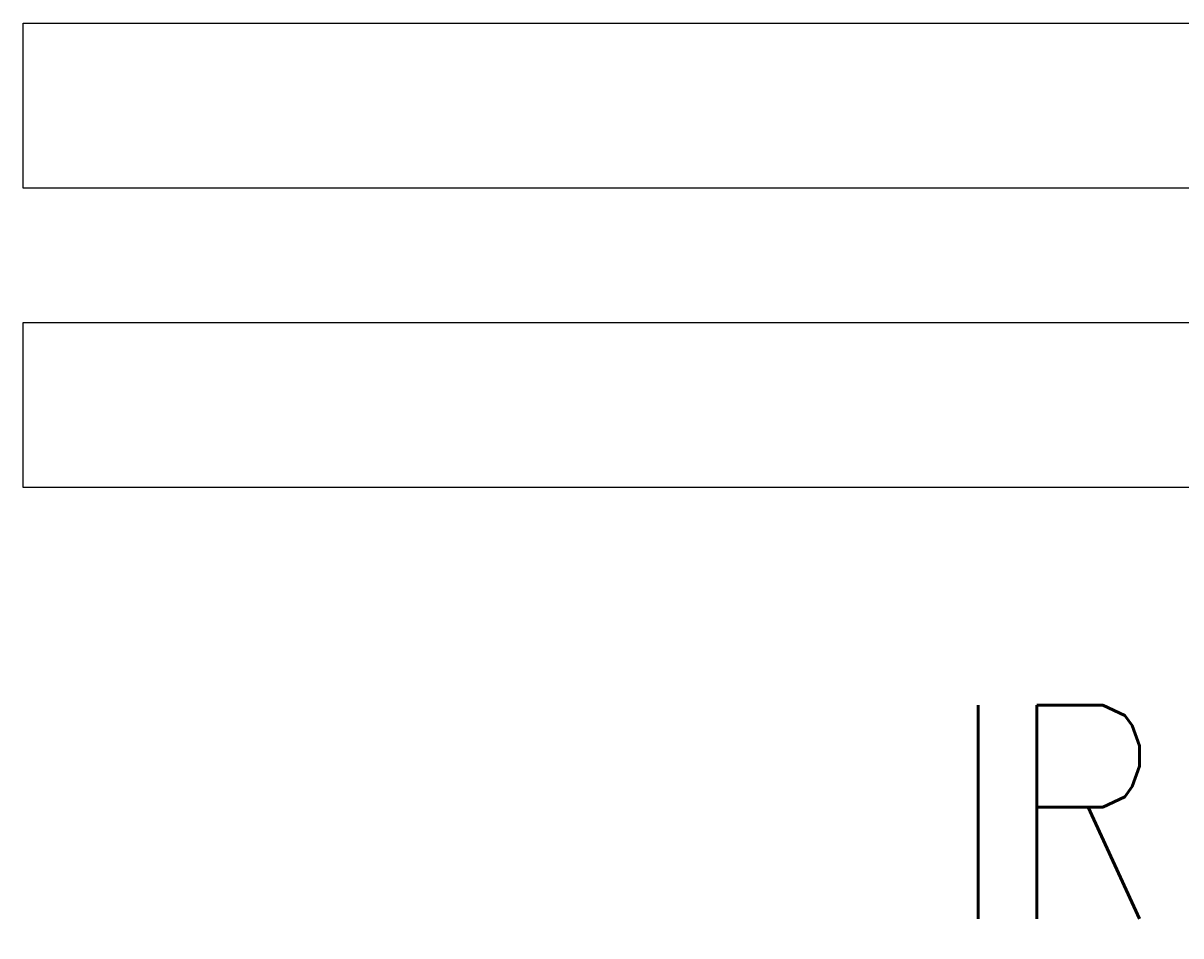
# Model space of a CAD drawing. Header units: inches. Extents: x 727810 to 1461440, y 2714588 to 5435005.
# Tile 36 of 233: x 728262 to 728289, y 2716096 to 2716117. Entities that reach past the tile are written whole.
import ezdxf

# ---------------------------------------------------------------- set-up
doc = ezdxf.new("R2010")
doc.units = ezdxf.units.IN
doc.header["$MEASUREMENT"] = 0
for name, color, linetype in [('Inverter Room', 7, 'Continuous'), ('Mundra 335', 7, 'Continuous'), ('TEXT', 147, 'Continuous')]:
    doc.layers.add(name, color=color, linetype=linetype)
doc.styles.add('ROMANS', font='ROMANS.shx', dxfattribs={"height": 10})

# ---------------------------------------------------------------- blocks, each defined once
blk = doc.blocks.new('dshshh')
at = {"layer": 'Inverter Room', "color": 3, "linetype": 'Continuous', "char_height": 150, "attachment_point": 1, "rotation": 90, "style": 'ROMANS'}
for s, insert in [('\\pi173.70351;DC  \\P\\pi73.70351;SIDE', (2054679.6, -2321672.6)), ('\\pi173.70351;AC  \\P\\pi73.70351;SIDE', (2060673.7, -2321627.4))]:
    blk.add_mtext_dynamic_manual_height_columns(s, width=597.407, gutter_width=1, heights=[0], dxfattribs=dict(at, insert=insert))
blk = doc.blocks.new('A$C56E2447D')
at = {"layer": 'TEXT', "xscale": 0.000999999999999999, "yscale": 0.000999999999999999, "zscale": 0.000999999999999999}
blk.add_blockref('dshshh', (-2095.582, 2314.052, 0.148), dxfattribs=at)
blk.add_blockref('dshshh', (-2095.582, 2305.752, 0.148), dxfattribs=at)
at = {"layer": 'TEXT', "color": 3, "style": 'ROMANS', "width": 0.8}
blk.add_text('IR-1', height=5, dxfattribs=at).set_placement((-34.836, -1.201))

msp = doc.modelspace()

# ---------------------------------------------------------------- linework, layer by layer
at = {"layer": 'Mundra 335', "color": 2}
for points in [[(728262.17018, 2716116.97565), (728292.39018, 2716116.97565), (728292.39018, 2716113.11565), (728262.17018, 2716113.11565), (728262.17018, 2716116.97565)], [(728262.17018, 2716109.97565), (728292.39018, 2716109.97565), (728292.39018, 2716106.11565), (728262.17018, 2716106.11565), (728262.17018, 2716109.97565)]]:
    msp.add_lwpolyline(points, dxfattribs=at)

# ---------------------------------------------------------------- next in the draw order: block references
msp.add_blockref('A$C56E2447D', (728318.65452, 2716097.2204))

doc.saveas('drawing.dxf')
